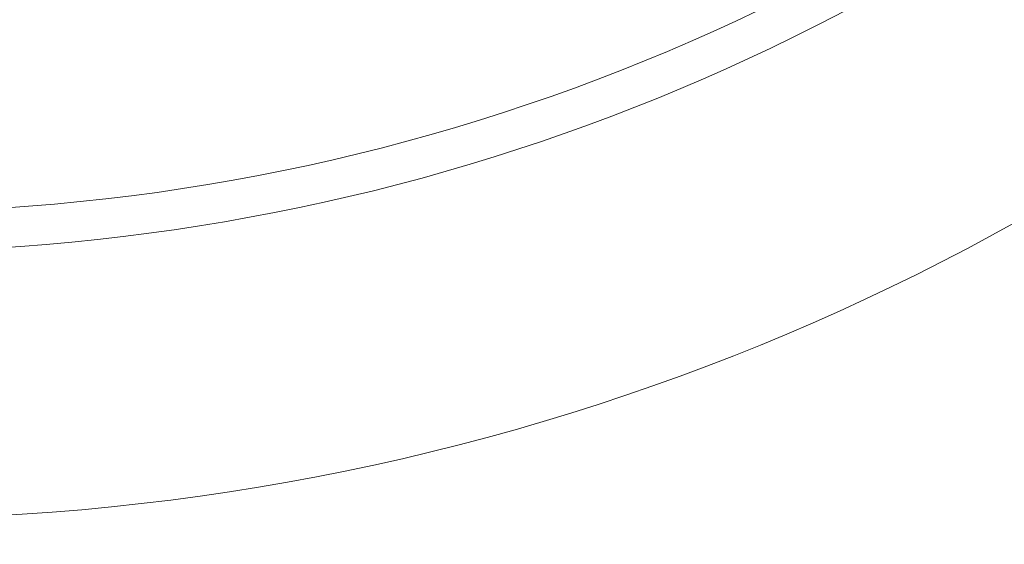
# Model space of a CAD drawing. Header units: inches. Extents: x 382808 to 408593, y -18409 to -9482.
# Tile 35 of 88: x 399253.28 to 399254.717, y -17221.018 to -17220.252. Entities that reach past the tile are written whole.
import ezdxf

# ---------------------------------------------------------------- set-up
doc = ezdxf.new("R2010")
doc.units = ezdxf.units.IN
doc.header["$LTSCALE"] = 2
doc.header["$MEASUREMENT"] = 0
doc.layers.add('!!!LOZAMET_Nr_pióra__9', color=220, linetype='CONTINUOUS', lineweight=0)

msp = doc.modelspace()

# ---------------------------------------------------------------- linework, layer by layer
at = {"layer": '!!!LOZAMET_Nr_pióra__9', "color": 7, "linetype": 'Continuous', "lineweight": 0}
for radius in [3.435, 2.9873]:
    msp.add_circle((399253.0629, -17217.5457), radius, dxfattribs=at)
for radius, start, end in [(4.8, 246.5703, 113.4297), (4.75, 191.4482, 168.5518), (3.045, 185.3512, 174.6488), (6.2, 272.85864, 357.15439)]:
    msp.add_arc((399253.0629, -17217.5457), radius, start, end, dxfattribs=at)

doc.saveas('drawing.dxf')
